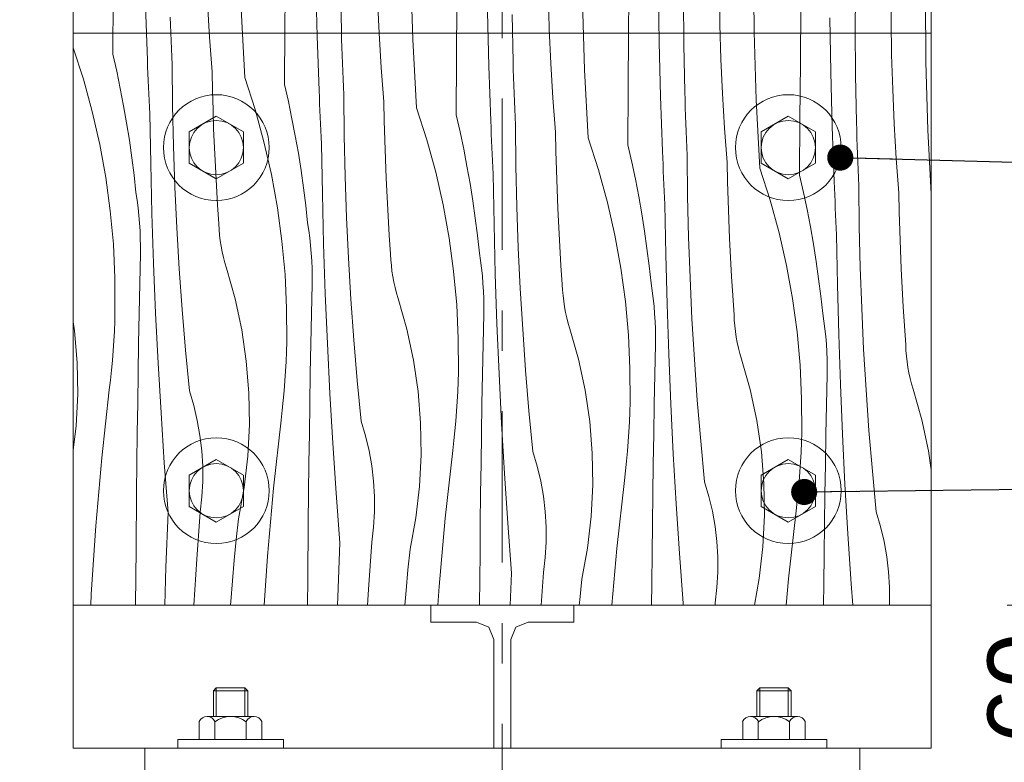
# Model space of a CAD drawing. Header units: millimetres. Extents: x 2143 to 5070, y -2093 to 697.
# Tile 4 of 16: x 2382 to 2727, y 222 to 482. Entities that reach past the tile are written whole.
import ezdxf

# ---------------------------------------------------------------- set-up
doc = ezdxf.new("R2010")
doc.units = ezdxf.units.MM
doc.header["$MEASUREMENT"] = 0
doc.linetypes.add('Przerywana podwójnie', pattern=[109.361107, 52.916665, -21.166666, 14.111111, -21.166666])
for name, color, linetype, lineweight in [('0_Nr_pióra__1', 7, 'Continuous', 13), ('0_Nr_pióra__7', 7, 'Continuous', 13), ('Konstrukcja - Stropy_Nr_pióra__1', 7, 'Continuous', 13), ('Konstrukcja - Słupy_Nr_pióra__1', 7, 'Continuous', 13), ('Konstrukcja - Słupy_Nr_pióra__101', 252, 'Continuous', 5), ('Opisy - Etykiety_Nr_pióra__1', 7, 'Continuous', 13), ('Wnętrze - Umeblowanie_Nr_pióra__1', 7, 'Continuous', 13), ('Wymiarowanie - Detale_Nr_pióra__1', 7, 'Continuous', 13)]:
    doc.layers.add(name, color=color, linetype=linetype, lineweight=lineweight)
doc.layers.add('Wymiarowanie - Detale', color=7, linetype='Continuous')
doc.styles.add('STYL_AUTOMATYCZNY_1', font='arial.ttf')
doc.dimstyles.new('STYL_AUTOMATYCZNY__1', dxfattribs={"dimtxt": 25, "dimasz": 23.75, "dimexe": 0.18, "dimexo": 0.0625, "dimgap": 0, "dimtad": 1, "dimdec": 0, "dimzin": 0, "dimdsep": 46, "dimtxsty": 'STYL_AUTOMATYCZNY_1', "dimblk": 'ARROWHEAD_6', "dimblk1": 'ARROWHEAD_6', "dimblk2": 'ARROWHEAD_6', "dimcen": 0.09, "dimse1": 1, "dimse2": 1, "dimclrd": 7, "dimclre": 7, "dimclrt": 7, "dimazin": 0, "dimtfac": 1, "dimtdec": 4, "dimtmove": 0, "dimatfit": 3, "dimfxl": 1, "dimtolj": 1, "dimtzin": 0, "dimarcsym": 0})
doc.dimstyles.new('STYL_AUTOMATYCZNY__2', dxfattribs={"dimtxt": 25, "dimasz": 23.75, "dimexe": 0.18, "dimexo": 0.0625, "dimgap": 0, "dimtad": 1, "dimdec": 0, "dimzin": 0, "dimdsep": 46, "dimtxsty": 'STYL_AUTOMATYCZNY_1', "dimblk": 'ARROWHEAD_6', "dimblk1": 'ARROWHEAD_6', "dimblk2": 'ARROWHEAD_6', "dimcen": 0.09, "dimse1": 1, "dimse2": 1, "dimclrd": 7, "dimclre": 7, "dimclrt": 7, "dimazin": 0, "dimtfac": 1, "dimtdec": 4, "dimtmove": 2, "dimatfit": 3, "dimfxl": 1, "dimtolj": 1, "dimtzin": 0, "dimarcsym": 0})
doc.dimstyles.new('STYL_AUTOMATYCZNY__4', dxfattribs={"dimtxt": 25, "dimasz": 23.75, "dimexe": 0.18, "dimexo": 0.0625, "dimgap": 0, "dimtad": 1, "dimtih": 1, "dimtoh": 1, "dimdec": 0, "dimzin": 0, "dimdsep": 46, "dimtxsty": 'STYL_AUTOMATYCZNY_1', "dimblk": 'ARROWHEAD_6', "dimblk1": 'ARROWHEAD_6', "dimblk2": 'ARROWHEAD_6', "dimcen": 0.09, "dimse1": 1, "dimse2": 1, "dimclrd": 7, "dimclre": 7, "dimclrt": 7, "dimazin": 0, "dimtfac": 1, "dimtdec": 4, "dimtmove": 0, "dimatfit": 3, "dimfxl": 1, "dimtolj": 1, "dimtzin": 0, "dimarcsym": 0})
doc.dimstyles.new('STYL_AUTOMATYCZNY__6', dxfattribs={"dimtxt": 0.18, "dimasz": 18.24, "dimexe": 0.18, "dimexo": 0.0625, "dimgap": 0, "dimtad": 0, "dimtih": 1, "dimtoh": 1, "dimdec": 4, "dimzin": 0, "dimdsep": 46, "dimcen": 0.09, "dimadec": 0, "dimazin": 0, "dimtfac": 1, "dimtdec": 4, "dimtmove": 0, "dimatfit": 3, "dimldrblk": 'ARROWHEAD_11', "dimfxl": 1, "dimtolj": 1, "dimtzin": 0, "dimarcsym": 0})

# ---------------------------------------------------------------- blocks, each defined once
blk = doc.blocks.new('*X2')
at = {"layer": 'Konstrukcja - Słupy_Nr_pióra__101', "color": 252, "linetype": 'Continuous', "lineweight": 5}
for p, q in [((2639.12, 477.68), (2638.97, 501.59)), ((2475.04, 478.89), (2475.17, 498.56)), ((2519.77, 474.96), (2519.05, 498.86)), ((2595.24, 477.39), (2595.38, 497.06)), ((2486.29, 476.15), (2485.8, 495.23)), ((2494.79, 477.76), (2494.45, 494.28)), ((2605.87, 474.06), (2605.58, 493.13)), ((2674.44, 479.05), (2674.54, 495.57)), ((2687.01, 481.63), (2687.02, 493.71)), ((2414.87, 469.8), (2415, 489.47)), ((2508, 477.19), (2507.45, 489.25)), ((2567.49, 478.66), (2567.13, 490.73)), ((2614.52, 473.11), (2614.4, 489.63)), ((2627.16, 480.15), (2626.98, 492.22)), ((2699.16, 467.1), (2699.01, 491.01)), ((2426.95, 467.67), (2426.26, 486.74)), ((2448.69, 475.72), (2447.96, 487.77)), ((2461.01, 461.67), (2459.73, 485.54)), ((2535.07, 468.3), (2535.2, 487.98)), ((2579.8, 464.37), (2579.09, 488.27)), ((2655.27, 466.8), (2655.41, 486.48)), ((2435.02, 480.02), (2434.93, 482.8)), ((2546.32, 465.57), (2545.83, 484.64)), ((2554.83, 467.18), (2554.49, 483.7)), ((2665.9, 463.47), (2665.62, 482.55)), ((2435.12, 477.25), (2435.02, 480.02)), ((2474.91, 459.22), (2475.04, 478.89)), ((2568.03, 466.6), (2567.49, 478.66)), ((2627.52, 468.08), (2627.16, 480.15)), ((2674.55, 462.52), (2674.44, 479.05)), ((2687.19, 469.56), (2687.01, 481.63)), ((2435.22, 474.47), (2435.12, 477.25)), ((2449.59, 463.68), (2448.69, 475.72)), ((2486.98, 457.09), (2486.29, 476.15)), ((2494.87, 474.99), (2494.79, 477.76)), ((2508.72, 465.14), (2508, 477.19)), ((2595.1, 457.72), (2595.24, 477.39)), ((2639.83, 453.79), (2639.12, 477.68)), ((2401.06, 471.99), (2404.58, 461.06)), ((2435.33, 471.7), (2435.22, 474.47)), ((2435.45, 468.93), (2435.33, 471.7)), ((2494.96, 472.21), (2494.87, 474.99)), ((2495.05, 469.44), (2494.96, 472.21)), ((2521.04, 451.08), (2519.77, 474.96)), ((2606.36, 454.98), (2605.87, 474.06)), ((2614.86, 456.59), (2614.52, 473.11)), ((2414.87, 469.8), (2416.23, 463.82)), ((2435.57, 466.15), (2435.45, 468.93)), ((2495.15, 466.66), (2495.05, 469.44)), ((2534.94, 448.63), (2535.07, 468.3)), ((2687.56, 457.49), (2687.19, 469.56)), ((2427.04, 465.34), (2426.95, 467.67)), ((2427.15, 463), (2427.04, 465.34)), ((2435.75, 451.86), (2435.57, 466.15)), ((2495.26, 463.89), (2495.15, 466.66)), ((2509.63, 453.1), (2508.72, 465.14)), ((2547.01, 446.5), (2546.32, 465.57)), ((2554.91, 464.4), (2554.83, 467.18)), ((2568.75, 454.55), (2568.03, 466.6)), ((2628.06, 456.02), (2627.52, 468.08)), ((2655.14, 447.13), (2655.27, 466.8)), ((2699.87, 443.2), (2699.16, 467.1)), ((2416.23, 463.82), (2417.49, 457.81)), ((2427.25, 460.66), (2427.15, 463)), ((2449.73, 457.02), (2449.59, 463.68)), ((2461.01, 461.67), (2464.62, 450.48)), ((2495.37, 461.11), (2495.26, 463.89)), ((2554.99, 461.63), (2554.91, 464.4)), ((2555.09, 458.85), (2554.99, 461.63)), ((2581.07, 440.5), (2579.8, 464.37)), ((2666.39, 444.4), (2665.9, 463.47)), ((2674.9, 446), (2674.55, 462.52)), ((2404.58, 461.06), (2407.7, 449.72)), ((2427.36, 458.33), (2427.25, 460.66)), ((2427.47, 455.99), (2427.36, 458.33)), ((2474.91, 459.22), (2476.26, 453.23)), ((2495.48, 458.34), (2495.37, 461.11)), ((2495.61, 455.57), (2495.48, 458.34)), ((2555.18, 456.08), (2555.09, 458.85)), ((2417.49, 457.81), (2418.65, 451.79)), ((2427.58, 453.65), (2427.47, 455.99)), ((2449.91, 450.36), (2449.73, 457.02)), ((2487.08, 454.75), (2486.98, 457.09)), ((2487.18, 452.41), (2487.08, 454.75)), ((2495.78, 441.28), (2495.61, 455.57)), ((2555.29, 453.3), (2555.18, 456.08)), ((2569.66, 442.51), (2568.75, 454.55)), ((2594.98, 438.05), (2595.1, 457.72)), ((2607.05, 435.92), (2606.36, 454.98)), ((2614.94, 453.82), (2614.86, 456.59)), ((2628.79, 443.96), (2628.06, 456.02)), ((2688.1, 445.43), (2687.56, 457.49)), ((2418.65, 451.79), (2419.71, 445.75)), ((2427.7, 451.32), (2427.58, 453.65)), ((2427.82, 448.98), (2427.7, 451.32)), ((2436.09, 437.58), (2435.75, 451.86)), ((2476.26, 453.23), (2477.52, 447.23)), ((2487.28, 450.08), (2487.18, 452.41)), ((2509.76, 446.44), (2509.63, 453.1)), ((2521.04, 451.08), (2524.65, 439.89)), ((2555.4, 450.53), (2555.29, 453.3)), ((2615.03, 451.04), (2614.94, 453.82)), ((2615.12, 448.27), (2615.03, 451.04)), ((2641.11, 429.91), (2639.83, 453.79)), ((2407.7, 449.72), (2410.3, 438.26)), ((2428.11, 431.53), (2427.82, 448.98)), ((2450.13, 443.71), (2449.91, 450.36)), ((2464.62, 450.48), (2467.73, 439.14)), ((2487.39, 447.74), (2487.28, 450.08)), ((2487.5, 445.4), (2487.39, 447.74)), ((2534.94, 448.63), (2536.3, 442.65)), ((2555.52, 447.75), (2555.4, 450.53)), ((2555.64, 444.98), (2555.52, 447.75)), ((2615.22, 445.49), (2615.12, 448.27)), ((2419.71, 445.75), (2420.67, 439.69)), ((2477.52, 447.23), (2478.68, 441.2)), ((2487.62, 443.07), (2487.5, 445.4)), ((2509.94, 439.78), (2509.76, 446.44)), ((2547.11, 444.17), (2547.01, 446.5)), ((2547.21, 441.83), (2547.11, 444.17)), ((2555.81, 430.69), (2555.64, 444.98)), ((2615.32, 442.72), (2615.22, 445.49)), ((2655.01, 427.46), (2655.14, 447.13)), ((2667.08, 425.33), (2666.39, 444.4)), ((2674.97, 443.23), (2674.9, 446)), ((2688.82, 433.38), (2688.1, 445.43)), ((2450.41, 437.05), (2450.13, 443.71)), ((2478.68, 441.2), (2479.74, 435.16)), ((2487.73, 440.73), (2487.62, 443.07)), ((2487.85, 438.39), (2487.73, 440.73)), ((2496.12, 426.99), (2495.78, 441.28)), ((2536.3, 442.65), (2537.55, 436.64)), ((2547.32, 439.49), (2547.21, 441.83)), ((2569.79, 435.85), (2569.66, 442.51)), ((2615.43, 439.94), (2615.32, 442.72)), ((2629.69, 431.92), (2628.79, 443.96)), ((2675.06, 440.45), (2674.97, 443.23)), ((2701.06, 420.91), (2699.87, 443.2)), ((2410.3, 438.26), (2412.4, 426.68)), ((2420.67, 439.69), (2421.53, 433.61)), ((2436.59, 423.3), (2436.09, 437.58)), ((2467.73, 439.14), (2470.34, 427.67)), ((2488.14, 420.94), (2487.85, 438.39)), ((2510.17, 433.12), (2509.94, 439.78)), ((2524.65, 439.89), (2527.76, 428.55)), ((2547.43, 437.15), (2547.32, 439.49)), ((2581.07, 440.5), (2584.69, 429.31)), ((2594.98, 438.05), (2596.33, 432.06)), ((2615.55, 437.17), (2615.43, 439.94)), ((2675.15, 437.68), (2675.06, 440.45)), ((2675.25, 434.91), (2675.15, 437.68)), ((2450.73, 430.4), (2450.41, 437.05)), ((2479.74, 435.16), (2480.7, 429.1)), ((2537.55, 436.64), (2538.71, 430.62)), ((2547.54, 434.82), (2547.43, 437.15)), ((2547.65, 432.48), (2547.54, 434.82)), ((2569.97, 429.19), (2569.79, 435.85)), ((2607.15, 433.58), (2607.05, 435.92)), ((2615.68, 434.4), (2615.55, 437.17)), ((2615.85, 420.11), (2615.68, 434.4)), ((2675.36, 432.13), (2675.25, 434.91)), ((2421.53, 433.61), (2422.3, 427.53)), ((2428.55, 414.08), (2428.11, 431.53)), ((2451.1, 423.75), (2450.73, 430.4)), ((2510.44, 426.47), (2510.17, 433.12)), ((2538.71, 430.62), (2539.77, 424.58)), ((2547.77, 430.14), (2547.65, 432.48)), ((2556.15, 416.41), (2555.81, 430.69)), ((2596.33, 432.06), (2597.59, 426.06)), ((2607.25, 431.24), (2607.15, 433.58)), ((2607.35, 428.91), (2607.25, 431.24)), ((2629.83, 425.27), (2629.69, 431.92)), ((2675.47, 429.36), (2675.36, 432.13)), ((2689.73, 421.34), (2688.82, 433.38)), ((2422.3, 427.53), (2422.96, 421.43)), ((2470.34, 427.67), (2472.44, 416.1)), ((2480.7, 429.1), (2481.57, 423.03)), ((2496.63, 412.71), (2496.12, 426.99)), ((2527.76, 428.55), (2530.37, 417.08)), ((2547.89, 427.81), (2547.77, 430.14)), ((2548.18, 410.36), (2547.89, 427.81)), ((2570.2, 422.54), (2569.97, 429.19)), ((2584.69, 429.31), (2587.8, 417.97)), ((2607.46, 426.57), (2607.35, 428.91)), ((2641.11, 429.91), (2644.72, 418.72)), ((2655.01, 427.46), (2656.36, 421.48)), ((2675.59, 426.58), (2675.47, 429.36)), ((2412.4, 426.68), (2413.99, 415.03)), ((2451.51, 417.11), (2451.1, 423.75)), ((2510.76, 419.82), (2510.44, 426.47)), ((2539.77, 424.58), (2540.74, 418.52)), ((2597.59, 426.06), (2598.75, 420.03)), ((2607.57, 424.23), (2607.46, 426.57)), ((2607.68, 421.9), (2607.57, 424.23)), ((2630.01, 418.61), (2629.83, 425.27)), ((2667.18, 422.99), (2667.08, 425.33)), ((2675.71, 423.81), (2675.59, 426.58)), ((2675.88, 409.52), (2675.71, 423.81)), ((2423.37, 418.77), (2422.96, 421.43)), ((2437.27, 409.02), (2436.59, 423.3)), ((2481.57, 423.03), (2482.33, 416.94)), ((2488.58, 403.49), (2488.14, 420.94)), ((2570.48, 415.88), (2570.2, 422.54)), ((2598.75, 420.03), (2599.81, 413.99)), ((2607.8, 419.56), (2607.68, 421.9)), ((2616.19, 405.82), (2615.85, 420.11)), ((2656.36, 421.48), (2657.62, 415.47)), ((2667.28, 420.66), (2667.18, 422.99)), ((2667.39, 418.32), (2667.28, 420.66)), ((2689.86, 414.68), (2689.73, 421.34)), ((2423.72, 416.1), (2423.37, 418.77)), ((2451.98, 410.46), (2451.51, 417.11)), ((2482.33, 416.94), (2482.99, 410.84)), ((2511.13, 413.17), (2510.76, 419.82)), ((2530.37, 417.08), (2532.47, 405.51)), ((2540.74, 418.52), (2541.6, 412.44)), ((2587.8, 417.97), (2590.41, 406.5)), ((2607.92, 417.22), (2607.8, 419.56)), ((2608.21, 399.77), (2607.92, 417.22)), ((2630.23, 411.95), (2630.01, 418.61)), ((2644.72, 418.72), (2647.83, 407.38)), ((2667.49, 415.98), (2667.39, 418.32)), ((2413.99, 415.03), (2415.05, 403.32)), ((2424.01, 413.43), (2423.72, 416.1)), ((2424.23, 410.75), (2424.01, 413.43)), ((2429.13, 396.63), (2428.55, 414.08)), ((2472.44, 416.1), (2474.02, 404.45)), ((2511.55, 406.52), (2511.13, 413.17)), ((2556.66, 402.13), (2556.15, 416.41)), ((2570.8, 409.23), (2570.48, 415.88)), ((2599.81, 413.99), (2600.77, 407.93)), ((2657.62, 415.47), (2658.78, 409.45)), ((2667.6, 413.65), (2667.49, 415.98)), ((2667.72, 411.31), (2667.6, 413.65)), ((2690.04, 408.02), (2689.86, 414.68)), ((2424.39, 408.06), (2424.23, 410.75)), ((2452.07, 408.49), (2451.98, 410.46)), ((2483.41, 408.18), (2482.99, 410.84)), ((2497.31, 398.44), (2496.63, 412.71)), ((2541.6, 412.44), (2542.36, 406.36)), ((2548.61, 392.9), (2548.18, 410.36)), ((2630.51, 405.3), (2630.23, 411.95)), ((2667.83, 408.97), (2667.72, 411.31)), ((2424.49, 405.37), (2424.39, 408.06)), ((2438.12, 394.76), (2437.27, 409.02)), ((2452.22, 406.52), (2452.07, 408.49)), ((2452.45, 404.56), (2452.22, 406.52)), ((2483.76, 405.52), (2483.41, 408.18)), ((2512.01, 399.88), (2511.55, 406.52)), ((2542.36, 406.36), (2543.03, 400.26)), ((2571.17, 402.58), (2570.8, 409.23)), ((2590.41, 406.5), (2592.5, 394.93)), ((2600.77, 407.93), (2601.63, 401.86)), ((2647.83, 407.38), (2650.44, 395.91)), ((2658.78, 409.45), (2659.84, 403.4)), ((2667.95, 406.64), (2667.83, 408.97)), ((2668.25, 389.18), (2667.95, 406.64)), ((2676.22, 395.24), (2675.88, 409.52)), ((2690.27, 401.37), (2690.04, 408.02)), ((2415.05, 403.32), (2415.6, 391.57)), ((2424.53, 402.68), (2424.49, 405.37)), ((2452.75, 402.61), (2452.45, 404.56)), ((2474.02, 404.45), (2475.08, 392.73)), ((2484.04, 402.84), (2483.76, 405.52)), ((2484.27, 400.16), (2484.04, 402.84)), ((2489.16, 386.04), (2488.58, 403.49)), ((2532.47, 405.51), (2534.05, 393.86)), ((2616.7, 391.54), (2616.19, 405.82)), ((2630.83, 398.65), (2630.51, 405.3)), ((2659.84, 403.4), (2660.8, 397.35)), ((2424.28, 389.55), (2424.5, 399.99)), ((2424.5, 399.99), (2424.53, 402.68)), ((2453.11, 400.67), (2452.75, 402.61)), ((2453.54, 398.74), (2453.11, 400.67)), ((2484.43, 397.48), (2484.27, 400.16)), ((2512.1, 397.9), (2512.01, 399.88)), ((2543.44, 397.6), (2543.03, 400.26)), ((2557.34, 387.85), (2556.66, 402.13)), ((2571.58, 395.93), (2571.17, 402.58)), ((2601.63, 401.86), (2602.4, 395.77)), ((2608.65, 382.32), (2608.21, 399.77)), ((2690.54, 394.71), (2690.27, 401.37)), ((2429.85, 379.19), (2429.13, 396.63)), ((2454.04, 396.83), (2453.54, 398.74)), ((2454.61, 394.94), (2454.04, 396.83)), ((2484.53, 394.79), (2484.43, 397.48)), ((2498.15, 384.17), (2497.31, 398.44)), ((2512.26, 395.94), (2512.1, 397.9)), ((2512.48, 393.97), (2512.26, 395.94)), ((2543.79, 394.93), (2543.44, 397.6)), ((2572.04, 389.29), (2571.58, 395.93)), ((2631.2, 392), (2630.83, 398.65)), ((2660.8, 397.35), (2661.67, 391.27)), ((2439.14, 380.5), (2438.12, 394.76)), ((2457.62, 384.27), (2454.61, 394.94)), ((2475.08, 392.73), (2475.63, 380.99)), ((2484.56, 392.1), (2484.53, 394.79)), ((2512.78, 392.02), (2512.48, 393.97)), ((2534.05, 393.86), (2535.12, 382.15)), ((2544.08, 392.26), (2543.79, 394.93)), ((2549.19, 375.46), (2548.61, 392.9)), ((2592.5, 394.93), (2594.09, 383.27)), ((2602.4, 395.77), (2603.06, 389.67)), ((2650.44, 395.91), (2652.54, 384.34)), ((2676.73, 380.95), (2676.22, 395.24)), ((2690.87, 388.06), (2690.54, 394.71)), ((2415.6, 391.57), (2415.62, 379.81)), ((2424.07, 379.1), (2424.28, 389.55)), ((2484.31, 378.96), (2484.53, 389.41)), ((2484.53, 389.41), (2484.56, 392.1)), ((2513.14, 390.08), (2512.78, 392.02)), ((2513.57, 388.15), (2513.14, 390.08)), ((2544.3, 389.57), (2544.08, 392.26)), ((2544.46, 386.89), (2544.3, 389.57)), ((2572.13, 387.32), (2572.04, 389.29)), ((2603.47, 387.01), (2603.06, 389.67)), ((2617.37, 377.27), (2616.7, 391.54)), ((2631.62, 385.35), (2631.2, 392)), ((2661.67, 391.27), (2662.43, 385.18)), ((2668.68, 371.73), (2668.25, 389.18)), ((2489.88, 368.6), (2489.16, 386.04)), ((2514.07, 386.24), (2513.57, 388.15)), ((2514.64, 384.35), (2514.07, 386.24)), ((2544.56, 384.2), (2544.46, 386.89)), ((2558.19, 373.59), (2557.34, 387.85)), ((2572.29, 385.35), (2572.13, 387.32)), ((2603.82, 384.34), (2603.47, 387.01)), ((2691.23, 381.41), (2690.87, 388.06)), ((2459.94, 373.42), (2457.62, 384.27)), ((2499.17, 369.92), (2498.15, 384.17)), ((2517.66, 373.68), (2514.64, 384.35)), ((2544.6, 381.51), (2544.56, 384.2)), ((2572.52, 383.39), (2572.29, 385.35)), ((2572.81, 381.44), (2572.52, 383.39)), ((2594.09, 383.27), (2595.15, 371.56)), ((2604.11, 381.67), (2603.82, 384.34)), ((2609.23, 364.87), (2608.65, 382.32)), ((2632.08, 378.7), (2631.62, 385.35)), ((2652.54, 384.34), (2654.12, 372.69)), ((2662.43, 385.18), (2663.1, 379.09)), ((2415.53, 376.38), (2415.62, 379.81)), ((2423.89, 368.66), (2424.07, 379.1)), ((2430.71, 361.75), (2429.85, 379.19)), ((2440.32, 366.26), (2439.14, 380.5)), ((2475.63, 380.99), (2475.66, 369.23)), ((2484.11, 368.52), (2484.31, 378.96)), ((2535.12, 382.15), (2535.66, 370.4)), ((2544.35, 368.38), (2544.57, 378.82)), ((2544.57, 378.82), (2544.6, 381.51)), ((2573.18, 379.5), (2572.81, 381.44)), ((2573.61, 377.57), (2573.18, 379.5)), ((2604.33, 378.99), (2604.11, 381.67)), ((2604.5, 376.3), (2604.33, 378.99)), ((2663.51, 376.43), (2663.1, 379.09)), ((2677.41, 366.68), (2676.73, 380.95)), ((2691.65, 374.76), (2691.23, 381.41)), ((2401.52, 373.04), (2401.06, 376.17)), ((2415.4, 372.95), (2415.53, 376.38)), ((2549.92, 358.02), (2549.19, 375.46)), ((2574.11, 375.66), (2573.61, 377.57)), ((2574.67, 373.77), (2574.11, 375.66)), ((2604.59, 373.62), (2604.5, 376.3)), ((2618.22, 363), (2617.37, 377.27)), ((2632.17, 376.73), (2632.08, 378.7)), ((2632.32, 374.76), (2632.17, 376.73)), ((2663.86, 373.76), (2663.51, 376.43)), ((2402.41, 361.98), (2401.52, 373.04)), ((2415.22, 369.51), (2415.4, 372.95)), ((2461.55, 362.45), (2459.94, 373.42)), ((2519.98, 362.84), (2517.66, 373.68)), ((2559.2, 359.33), (2558.19, 373.59)), ((2577.69, 363.1), (2574.67, 373.77)), ((2604.63, 370.93), (2604.59, 373.62)), ((2632.55, 372.8), (2632.32, 374.76)), ((2632.85, 370.85), (2632.55, 372.8)), ((2654.12, 372.69), (2655.19, 360.98)), ((2664.14, 371.08), (2663.86, 373.76)), ((2692.11, 368.12), (2691.65, 374.76)), ((2414.99, 366.09), (2415.22, 369.51)), ((2423.71, 358.21), (2423.89, 368.66)), ((2475.57, 365.79), (2475.66, 369.23)), ((2483.92, 358.07), (2484.11, 368.52)), ((2490.75, 351.17), (2489.88, 368.6)), ((2500.36, 355.68), (2499.17, 369.92)), ((2535.66, 370.4), (2535.69, 358.64)), ((2595.15, 371.56), (2595.7, 359.82)), ((2604.6, 368.24), (2604.63, 370.93)), ((2633.21, 368.91), (2632.85, 370.85)), ((2633.64, 366.98), (2633.21, 368.91)), ((2664.37, 368.4), (2664.14, 371.08)), ((2664.53, 365.72), (2664.37, 368.4)), ((2669.26, 354.29), (2668.68, 371.73)), ((2414.72, 362.66), (2414.99, 366.09)), ((2441.67, 352.04), (2440.32, 366.26)), ((2475.43, 362.36), (2475.57, 365.79)), ((2544.14, 357.93), (2544.35, 368.38)), ((2604.38, 357.79), (2604.6, 368.24)), ((2634.14, 365.07), (2633.64, 366.98)), ((2634.71, 363.18), (2634.14, 365.07)), ((2664.63, 363.03), (2664.53, 365.72)), ((2678.26, 352.42), (2677.41, 366.68)), ((2692.2, 366.15), (2692.11, 368.12)), ((2692.36, 364.18), (2692.2, 366.15)), ((2402.58, 350.89), (2402.41, 361.98)), ((2414.41, 359.24), (2414.72, 362.66)), ((2431.72, 344.33), (2430.71, 361.75)), ((2462.44, 351.4), (2461.55, 362.45)), ((2475.25, 358.93), (2475.43, 362.36)), ((2521.58, 351.86), (2519.98, 362.84)), ((2580.01, 352.25), (2577.69, 363.1)), ((2609.95, 347.43), (2609.23, 364.87)), ((2619.24, 348.75), (2618.22, 363)), ((2637.72, 352.51), (2634.71, 363.18)), ((2664.66, 360.34), (2664.63, 363.03)), ((2692.59, 362.22), (2692.36, 364.18)), ((2692.88, 360.27), (2692.59, 362.22)), ((2414.05, 355.82), (2414.41, 359.24)), ((2423.56, 347.76), (2423.71, 358.21)), ((2475.03, 355.5), (2475.25, 358.93)), ((2483.75, 347.62), (2483.92, 358.07)), ((2535.6, 355.21), (2535.69, 358.64)), ((2560.39, 345.09), (2559.2, 359.33)), ((2595.7, 359.82), (2595.72, 348.06)), ((2655.19, 360.98), (2655.73, 349.23)), ((2664.64, 357.65), (2664.66, 360.34)), ((2693.24, 358.32), (2692.88, 360.27)), ((2693.68, 356.4), (2693.24, 358.32)), ((2413.65, 352.41), (2414.05, 355.82)), ((2474.76, 352.08), (2475.03, 355.5)), ((2501.71, 341.45), (2500.36, 355.68)), ((2535.46, 351.77), (2535.6, 355.21)), ((2543.95, 347.49), (2544.14, 357.93)), ((2550.78, 340.58), (2549.92, 358.02)), ((2604.18, 347.35), (2604.38, 357.79)), ((2664.41, 347.2), (2664.64, 357.65)), ((2694.17, 354.49), (2693.68, 356.4)), ((2410.99, 328.65), (2413.65, 352.41)), ((2443.19, 346.89), (2441.67, 352.04)), ((2462.61, 340.31), (2462.44, 351.4)), ((2474.44, 348.65), (2474.76, 352.08)), ((2491.76, 333.74), (2490.75, 351.17)), ((2522.48, 340.81), (2521.58, 351.86)), ((2535.28, 348.34), (2535.46, 351.77)), ((2581.62, 341.28), (2580.01, 352.25)), ((2640.04, 341.67), (2637.72, 352.51)), ((2669.98, 336.85), (2669.26, 354.29)), ((2679.27, 338.16), (2678.26, 352.42)), ((2694.74, 352.6), (2694.17, 354.49)), ((2697.76, 341.92), (2694.74, 352.6)), ((2402.03, 339.82), (2402.58, 350.89)), ((2423.42, 337.32), (2423.56, 347.76)), ((2474.09, 345.24), (2474.44, 348.65)), ((2535.06, 344.92), (2535.28, 348.34)), ((2595.63, 344.62), (2595.72, 348.06)), ((2620.42, 334.51), (2619.24, 348.75)), ((2655.73, 349.23), (2655.76, 337.47)), ((2432.88, 326.91), (2431.72, 344.33)), ((2444.42, 341.67), (2443.19, 346.89)), ((2473.69, 341.83), (2474.09, 345.24)), ((2483.59, 337.18), (2483.75, 347.62)), ((2534.79, 341.49), (2535.06, 344.92)), ((2543.78, 337.04), (2543.95, 347.49)), ((2561.74, 330.87), (2560.39, 345.09)), ((2595.5, 341.19), (2595.63, 344.62)), ((2603.99, 336.9), (2604.18, 347.35)), ((2610.82, 330), (2609.95, 347.43)), ((2664.21, 336.76), (2664.41, 347.2)), ((2445.34, 336.39), (2444.42, 341.67)), ((2471.02, 318.07), (2473.69, 341.83)), ((2503.23, 336.31), (2501.71, 341.45)), ((2534.48, 338.07), (2534.79, 341.49)), ((2582.51, 330.22), (2581.62, 341.28)), ((2595.32, 337.76), (2595.5, 341.19)), ((2641.65, 330.69), (2640.04, 341.67)), ((2700.08, 331.08), (2697.76, 341.92)), ((2401.06, 331.36), (2402.03, 339.82)), ((2462.06, 329.23), (2462.61, 340.31)), ((2522.65, 329.72), (2522.48, 340.81)), ((2534.12, 334.65), (2534.48, 338.07)), ((2551.79, 323.16), (2550.78, 340.58)), ((2595.09, 334.33), (2595.32, 337.76)), ((2655.67, 334.04), (2655.76, 337.47)), ((2680.46, 323.92), (2679.27, 338.16)), ((2423.3, 326.87), (2423.42, 337.32)), ((2445.97, 331.07), (2445.34, 336.39)), ((2483.46, 326.73), (2483.59, 337.18)), ((2504.45, 331.09), (2503.23, 336.31)), ((2533.72, 331.24), (2534.12, 334.65)), ((2543.63, 326.59), (2543.78, 337.04)), ((2594.83, 330.9), (2595.09, 334.33)), ((2603.82, 326.45), (2603.99, 336.9)), ((2621.78, 320.28), (2620.42, 334.51)), ((2655.53, 330.6), (2655.67, 334.04)), ((2664.02, 326.31), (2664.21, 336.76)), ((2670.85, 319.41), (2669.98, 336.85)), ((2446.29, 325.71), (2445.97, 331.07)), ((2492.91, 316.32), (2491.76, 333.74)), ((2505.38, 325.81), (2504.45, 331.09)), ((2531.06, 307.48), (2533.72, 331.24)), ((2563.26, 325.72), (2561.74, 330.87)), ((2594.51, 327.48), (2594.83, 330.9)), ((2642.54, 319.64), (2641.65, 330.69)), ((2655.35, 327.17), (2655.53, 330.6)), ((2701.06, 324.4), (2700.08, 331.08)), ((2408.88, 304.83), (2410.99, 328.65)), ((2460.8, 318.21), (2462.06, 329.23)), ((2522.1, 318.65), (2522.65, 329.72)), ((2582.68, 319.14), (2582.51, 330.22)), ((2594.16, 324.07), (2594.51, 327.48)), ((2611.83, 312.57), (2610.82, 330)), ((2655.13, 323.74), (2655.35, 327.17)), ((2423.2, 316.42), (2423.3, 326.87)), ((2434.17, 309.5), (2432.88, 326.91)), ((2446.31, 320.35), (2446.29, 325.71)), ((2483.34, 316.29), (2483.46, 326.73)), ((2506, 320.48), (2505.38, 325.81)), ((2543.49, 316.15), (2543.63, 326.59)), ((2564.49, 320.5), (2563.26, 325.72)), ((2593.75, 320.65), (2594.16, 324.07)), ((2603.66, 316.01), (2603.82, 326.45)), ((2654.86, 320.32), (2655.13, 323.74)), ((2663.85, 315.87), (2664.02, 326.31)), ((2681.81, 309.7), (2680.46, 323.92)), ((2446.02, 314.99), (2446.31, 320.35)), ((2506.32, 315.13), (2506, 320.48)), ((2552.95, 305.74), (2551.79, 323.16)), ((2565.41, 315.22), (2564.49, 320.5)), ((2591.09, 296.89), (2593.75, 320.65)), ((2623.3, 315.14), (2621.78, 320.28)), ((2654.55, 316.9), (2654.86, 320.32)), ((2458.81, 307.3), (2460.8, 318.21)), ((2468.92, 294.25), (2471.02, 318.07)), ((2520.83, 307.63), (2522.1, 318.65)), ((2582.13, 308.06), (2582.68, 319.14)), ((2642.72, 308.55), (2642.54, 319.64)), ((2654.19, 313.48), (2654.55, 316.9)), ((2671.86, 301.99), (2670.85, 319.41)), ((2423.02, 296.75), (2423.2, 316.42)), ((2445.43, 309.66), (2446.02, 314.99)), ((2483.23, 305.84), (2483.34, 316.29)), ((2494.21, 298.92), (2492.91, 316.32)), ((2506.34, 309.76), (2506.32, 315.13)), ((2543.37, 305.7), (2543.49, 316.15)), ((2566.04, 309.89), (2565.41, 315.22)), ((2603.52, 305.56), (2603.66, 316.01)), ((2624.52, 309.92), (2623.3, 315.14)), ((2653.79, 310.07), (2654.19, 313.48)), ((2663.7, 305.42), (2663.85, 315.87)), ((2566.36, 304.54), (2566.04, 309.89)), ((2612.98, 295.15), (2611.83, 312.57)), ((2625.45, 304.63), (2624.52, 309.92)), ((2651.12, 286.31), (2653.79, 310.07)), ((2433.45, 290.44), (2434.17, 309.5)), ((2444.19, 293.19), (2445.43, 309.66)), ((2458.05, 300.09), (2458.81, 307.3)), ((2506.05, 304.41), (2506.34, 309.76)), ((2518.85, 296.72), (2520.83, 307.63)), ((2528.95, 283.66), (2531.06, 307.48)), ((2580.86, 297.04), (2582.13, 308.06)), ((2642.17, 297.47), (2642.72, 308.55)), ((2683.33, 304.55), (2681.81, 309.7)), ((2407.34, 280.98), (2408.88, 304.83)), ((2483.05, 286.17), (2483.23, 305.84)), ((2505.46, 299.08), (2506.05, 304.41)), ((2543.27, 295.25), (2543.37, 305.7)), ((2554.24, 288.33), (2552.95, 305.74)), ((2566.37, 299.18), (2566.36, 304.54)), ((2603.4, 295.11), (2603.52, 305.56)), ((2626.07, 299.31), (2625.45, 304.63)), ((2663.56, 294.98), (2663.7, 305.42)), ((2684.55, 299.33), (2683.33, 304.55)), ((2457.35, 292.87), (2458.05, 300.09)), ((2673.01, 284.57), (2671.86, 301.99)), ((2422.85, 277.13), (2423.02, 296.75)), ((2493.49, 279.85), (2494.21, 298.92)), ((2504.23, 282.6), (2505.46, 299.08)), ((2518.08, 289.5), (2518.85, 296.72)), ((2566.09, 293.82), (2566.37, 299.18)), ((2578.88, 286.13), (2580.86, 297.04)), ((2589.34, 277.13), (2591.09, 296.89)), ((2626.39, 293.96), (2626.07, 299.31)), ((2640.9, 286.46), (2642.17, 297.47)), ((2685.48, 294.05), (2684.55, 299.33)), ((2443.21, 277.13), (2444.19, 293.19)), ((2456.72, 285.64), (2457.35, 292.87)), ((2467.81, 277.13), (2468.92, 294.25)), ((2543.1, 277.13), (2543.27, 295.25)), ((2565.49, 288.49), (2566.09, 293.82)), ((2603.3, 284.67), (2603.4, 295.11)), ((2614.28, 277.75), (2612.98, 295.15)), ((2626.41, 288.59), (2626.39, 293.96)), ((2663.44, 284.53), (2663.56, 294.98)), ((2686.1, 288.72), (2685.48, 294.05)), ((2433.09, 277.13), (2433.45, 290.44)), ((2517.39, 282.28), (2518.08, 289.5)), ((2482.98, 277.13), (2483.05, 286.17)), ((2553.82, 277.13), (2554.24, 288.33)), ((2564.64, 277.13), (2565.49, 288.49)), ((2578.12, 278.92), (2578.88, 286.13)), ((2626.12, 283.24), (2626.41, 288.59)), ((2639.2, 277.13), (2640.9, 286.46)), ((2650.31, 277.13), (2651.12, 286.31)), ((2686.43, 283.37), (2686.1, 288.72)), ((2456.15, 278.41), (2456.72, 285.64)), ((2503.89, 277.13), (2504.23, 282.6)), ((2528.53, 277.13), (2528.95, 283.66)), ((2603.23, 277.13), (2603.3, 284.67)), ((2625.53, 277.91), (2626.12, 283.24)), ((2663.36, 277.13), (2663.44, 284.53)), ((2673.57, 277.13), (2673.01, 284.57)), ((2686.44, 278.01), (2686.43, 283.37)), ((2407.18, 277.13), (2407.34, 280.98)), ((2493.41, 277.13), (2493.49, 279.85)), ((2516.93, 277.13), (2517.39, 282.28)), ((2577.95, 277.13), (2578.12, 278.92)), ((2456.06, 277.13), (2456.15, 278.41)), ((2614.25, 277.13), (2614.28, 277.75)), ((2625.47, 277.13), (2625.53, 277.91)), ((2686.39, 277.13), (2686.44, 278.01))]:
    blk.add_line(p, q, dxfattribs=at)
blk = doc.blocks.new('Wypełnienie_1_1', base_point=(0, 0))
at = {"layer": 'Konstrukcja - Słupy_Nr_pióra__101', "color": 252, "linetype": 'Continuous', "lineweight": 5}
blk.add_blockref('*X2', (0, 0), dxfattribs=at)
blk = doc.blocks.new('*D25')
at = {"layer": 'Wymiarowanie - Detale_Nr_pióra__1', "color": 7, "linetype": 'Continuous', "lineweight": 13}
for p, q in [((2738.56, 229.63), (2763.56, 204.63)), ((2751.06, 167.13), (2751.06, 217.13)), ((2738.56, 179.63), (2763.56, 154.63)), ((2774.49, 167.13), (2727.62, 167.13))]:
    blk.add_line(p, q, dxfattribs=at)
blk = doc.blocks.new('ARROWHEAD_6')
at = {"color": 0, "linetype": 'Continuous', "lineweight": 0}
for p, q in [((-0.5, -0.5), (0.5, 0.5)), ((0, 0), (-1, 0))]:
    blk.add_line(p, q, dxfattribs=at)
blk = doc.blocks.new('*D26')
at = {"layer": 'Wymiarowanie - Detale_Nr_pióra__1', "color": 7, "linetype": 'Continuous', "lineweight": 13}
for p, q in [((2751.06, 277.13), (2751.06, 295.88)), ((2763.56, 264.63), (2738.56, 289.63)), ((2774.49, 277.13), (2727.62, 277.13)), ((2751.06, 217.13), (2751.06, 277.13)), ((2738.56, 229.63), (2763.56, 204.63)), ((2774.49, 217.13), (2727.62, 217.13)), ((2751.06, 167.13), (2751.06, 217.13))]:
    blk.add_line(p, q, dxfattribs=at)
at = {"layer": 'Wymiarowanie - Detale_Nr_pióra__1', "color": 7, "lineweight": 13, "insert": (2746.06, 228.66), "char_height": 25, "attachment_point": 7, "rotation": 90, "style": 'STYL_AUTOMATYCZNY_1'}
blk.add_mtext('\\A1;{\\pql;\\fArial|b0|i0|c238|p0;\\W1.000000;60}', dxfattribs=at)
blk = doc.blocks.new('*D27')
at = {"layer": 'Wymiarowanie - Detale_Nr_pióra__1', "color": 7, "linetype": 'Continuous', "lineweight": 13}
for p, q in [((2801.06, 217.13), (2801.06, 235.88)), ((2813.56, 204.63), (2788.56, 229.63)), ((2824.49, 217.13), (2777.62, 217.13)), ((2801.06, -582.87), (2801.06, 217.13)), ((2788.56, -570.37), (2813.56, -595.37)), ((2824.49, -582.87), (2777.62, -582.87)), ((2801.06, -601.62), (2801.06, -582.87))]:
    blk.add_line(p, q, dxfattribs=at)
at = {"layer": 'Wymiarowanie - Detale_Nr_pióra__1', "color": 7, "lineweight": 13, "insert": (2796.06, -211.48), "char_height": 25, "attachment_point": 7, "rotation": 90, "style": 'STYL_AUTOMATYCZNY_1'}
blk.add_mtext('\\A1;{\\pql;\\fArial|b0|i0|c238|p0;\\W1.000000;800}', dxfattribs=at)
blk = doc.blocks.new('*D94')
at = {"layer": 'Wymiarowanie - Detale_Nr_pióra__1', "color": 7, "linetype": 'Continuous', "lineweight": 13}
for p, q in [((2401.06, 524.48), (2401.06, 571.36)), ((2701.06, 524.48), (2701.06, 571.36)), ((2413.56, 560.42), (2388.56, 535.42)), ((2688.56, 535.42), (2713.56, 560.42)), ((2382.31, 547.92), (2401.06, 547.92)), ((2401.06, 547.92), (2701.06, 547.92)), ((2701.06, 547.92), (2719.81, 547.92))]:
    blk.add_line(p, q, dxfattribs=at)
at = {"layer": 'Wymiarowanie - Detale_Nr_pióra__1', "color": 7, "lineweight": 13, "insert": (2522.45, 552.92), "char_height": 25, "attachment_point": 7, "style": 'STYL_AUTOMATYCZNY_1'}
blk.add_mtext('\\A1;{\\pql;\\fArial|b0|i0|c238|p0;\\W1.000000;300}', dxfattribs=at)
blk = doc.blocks.new('ARROWHEAD_11')
at = {"color": 0, "linetype": 'Continuous', "lineweight": 0}
blk.add_line((0, 0), (-1, 0), dxfattribs=at)
at = {"color": 0, "linetype": 'Continuous', "lineweight": 0, "const_width": 0.25, "flags": 128}
blk.add_lwpolyline([(-0.125, 0, 1), (0.125, 0, 1)], format="xyb", close=True, dxfattribs=at)

msp = doc.modelspace()

# ---------------------------------------------------------------- linework, layer by layer
at = {"layer": '0_Nr_pióra__1', "color": 7, "linetype": 'Continuous', "lineweight": 13}
for p, q in [((2451.06, 238.13), (2451.06, 248.13)), ((2461.06, 238.13), (2461.06, 248.13)), ((2641.06, 238.13), (2641.06, 248.13)), ((2651.06, 238.13), (2651.06, 248.13))]:
    msp.add_line(p, q, dxfattribs=at)
at = {"layer": '0_Nr_pióra__7', "color": 7, "linetype": 'Przerywana podwójnie', "lineweight": 13}
msp.add_line((2551.06, -582.87), (2551.06, 643.63), dxfattribs=at)
at = {"layer": '0_Nr_pióra__7', "color": 7, "linetype": 'Continuous', "lineweight": 13}
for p, q in [((2451.06, 448.08), (2441.57, 442.6)), ((2451.06, 448.08), (2460.54, 442.6)), ((2651.06, 448.08), (2641.57, 442.6)), ((2651.06, 448.08), (2660.54, 442.6)), ((2441.57, 442.6), (2441.57, 431.65)), ((2460.54, 442.6), (2460.54, 431.65)), ((2641.57, 442.6), (2641.57, 431.65)), ((2660.54, 442.6), (2660.54, 431.65)), ((2441.57, 431.65), (2451.06, 426.18)), ((2460.54, 431.65), (2451.06, 426.18)), ((2641.57, 431.65), (2651.06, 426.18)), ((2660.54, 431.65), (2651.06, 426.18)), ((2451.06, 328.08), (2441.57, 322.6)), ((2451.06, 328.08), (2460.54, 322.6)), ((2651.06, 328.08), (2641.57, 322.6)), ((2651.06, 328.08), (2660.54, 322.6)), ((2441.57, 322.6), (2441.57, 311.65)), ((2460.54, 322.6), (2460.54, 311.65)), ((2641.57, 322.6), (2641.57, 311.65)), ((2660.54, 322.6), (2660.54, 311.65)), ((2441.57, 311.65), (2451.06, 306.18)), ((2460.54, 311.65), (2451.06, 306.18)), ((2641.57, 311.65), (2651.06, 306.18)), ((2660.54, 311.65), (2651.06, 306.18)), ((2451.06, 248.13), (2450.06, 247.13)), ((2461.06, 248.13), (2451.06, 248.13)), ((2461.06, 248.13), (2462.06, 247.13)), ((2641.06, 248.13), (2640.06, 247.13)), ((2651.06, 248.13), (2641.06, 248.13)), ((2651.06, 248.13), (2652.06, 247.13)), ((2462.06, 247.13), (2450.06, 247.13)), ((2450.06, 238.13), (2450.06, 247.13)), ((2462.06, 238.13), (2462.06, 247.13)), ((2652.06, 247.13), (2640.06, 247.13)), ((2640.06, 238.13), (2640.06, 247.13)), ((2652.06, 238.13), (2652.06, 247.13)), ((2450.58, 238.13), (2447.84, 238.13)), ((2461.53, 238.13), (2450.58, 238.13)), ((2464.27, 238.13), (2461.53, 238.13)), ((2640.58, 238.13), (2637.84, 238.13)), ((2651.53, 238.13), (2640.58, 238.13)), ((2654.27, 238.13), (2651.53, 238.13)), ((2445.11, 230.13), (2445.11, 236.35)), ((2450.58, 230.13), (2450.58, 236.35)), ((2461.53, 230.13), (2461.53, 236.35)), ((2467.01, 230.13), (2467.01, 236.35)), ((2635.11, 230.13), (2635.11, 236.35)), ((2640.58, 230.13), (2640.58, 236.35)), ((2651.53, 230.13), (2651.53, 236.35)), ((2657.01, 230.13), (2657.01, 236.35))]:
    msp.add_line(p, q, dxfattribs=at)
for points in [[(2437.56, 227.13), (2474.56, 227.13), (2474.56, 230.13), (2437.56, 230.13)], [(2627.56, 227.13), (2664.56, 227.13), (2664.56, 230.13), (2627.56, 230.13)]]:
    msp.add_lwpolyline(points, close=True, dxfattribs=at)
for centre, radius in [((2451.06, 437.13), 18.5), ((2651.06, 437.13), 18.5), ((2451.06, 437.13), 9.48), ((2651.06, 437.13), 9.48), ((2451.06, 317.13), 18.5), ((2651.06, 317.13), 18.5), ((2451.06, 317.13), 9.48), ((2651.06, 317.13), 9.48)]:
    msp.add_circle(centre, radius, dxfattribs=at)
for centre, radius, start, end in [((2447.84, 235.13), 3, 23.9569, 156.0431), ((2456.06, 228.81), 9.31, 53.9946, 126.0054), ((2464.27, 235.13), 3, 23.9569, 156.0431), ((2637.84, 235.13), 3, 23.9569, 156.0431), ((2646.06, 228.81), 9.31, 53.9946, 126.0054), ((2654.27, 235.13), 3, 23.9569, 156.0431)]:
    msp.add_arc(centre, radius, start, end, dxfattribs=at)
at = {"layer": 'Konstrukcja - Stropy_Nr_pióra__1', "color": 7, "linetype": 'Continuous', "lineweight": 13}
for p, q in [((2401.06, 227.13), (2401.06, 277.13)), ((2701.06, 227.13), (2701.06, 277.13)), ((2401.06, 227.13), (2426.06, 227.13)), ((2426.06, 227.13), (2554.06, 227.13)), ((2426.06, 217.13), (2426.06, 227.13)), ((2554.06, 227.13), (2676.06, 227.13)), ((2676.06, 217.13), (2676.06, 227.13)), ((2676.06, 227.13), (2701.06, 227.13))]:
    msp.add_line(p, q, dxfattribs=at)
at = {"layer": 'Konstrukcja - Słupy_Nr_pióra__1', "color": 7, "linetype": 'Continuous', "lineweight": 13}
for p, q in [((2401.06, 277.13), (2401.06, 614.45)), ((2701.06, 277.13), (2701.06, 614.45)), ((2401.06, 277.13), (2401.06, 477.13)), ((2401.06, 477.13), (2701.06, 477.13)), ((2701.06, 277.13), (2701.06, 477.13)), ((2526.06, 277.13), (2576.06, 277.13))]:
    msp.add_line(p, q, dxfattribs=at)
at = {"layer": 'Wnętrze - Umeblowanie_Nr_pióra__1', "color": 7, "linetype": 'Continuous', "lineweight": 13}
for p, q in [((2401.06, 277.13), (2701.06, 277.13)), ((2526.06, 271.13), (2526.06, 277.13)), ((2576.06, 277.13), (2576.06, 271.13)), ((2542.06, 271.13), (2526.06, 271.13)), ((2546.3, 269.37), (2542.06, 271.13)), ((2548.06, 265.13), (2546.3, 269.37)), ((2555.81, 269.37), (2554.06, 265.13)), ((2560.06, 271.13), (2555.81, 269.37)), ((2576.06, 271.13), (2560.06, 271.13)), ((2548.06, 227.13), (2548.06, 265.13)), ((2554.06, 265.13), (2554.06, 227.13))]:
    msp.add_line(p, q, dxfattribs=at)

# ---------------------------------------------------------------- block references
at = {"layer": 'Konstrukcja - Słupy_Nr_pióra__101', "color": 252, "linetype": 'Continuous', "lineweight": 5}
msp.add_blockref('Wypełnienie_1_1', (0, 0), dxfattribs=at)

# ---------------------------------------------------------------- dimensions: what is measured, and where the dimension line sits
at = {"layer": 'Wymiarowanie - Detale', "color": 7, "linetype": 'Continuous', "lineweight": 13}
dim = msp.add_linear_dim(base=(2701.06, 547.92), p1=(2401.06, 277.13), p2=(2701.06, 277.13), dimstyle='STYL_AUTOMATYCZNY__4', dxfattribs=at)
dim.commit()
dim.dimension.update_dxf_attribs({"geometry": '*D94', "text_midpoint": (2550.99, 565.42), "dimtype": 160})
for base, p1, p2, dimstyle, picture, middle in [((2751.06, 277.13), (2844.68, 217.13), (2701.06, 277.13), 'STYL_AUTOMATYCZNY__2', '*D26', (2733.56, 247.69)), ((2801.06, 217.13), (2701.06, -582.87), (2844.68, 217.13), 'STYL_AUTOMATYCZNY__1', '*D27', (2783.56, -182.94)), ((2751.06, 217.13), (2701.06, 167.13), (2844.68, 217.13), 'STYL_AUTOMATYCZNY__1', '*D25', (2733.56, 135.52))]:
    dim = msp.add_linear_dim(base=base, p1=p1, p2=p2, angle=90, dimstyle=dimstyle, dxfattribs=at)
    dim.commit()
    dim.dimension.update_dxf_attribs({"geometry": picture, "text_midpoint": middle, "dimtype": 160, "text_rotation": 90})

# ---------------------------------------------------------------- leaders
at = {"layer": 'Opisy - Etykiety_Nr_pióra__1', "color": 7, "linetype": 'Continuous', "lineweight": 13, "annotation_type": 0, "has_hookline": 1, "hookline_direction": 0}
for points, text_width in [([(2669.23, 433.64), (2750.28, 431.46)], 295.73), ([(2656.61, 316.68), (2753.56, 317.9)], 196.78)]:
    msp.add_leader(points, dimstyle='STYL_AUTOMATYCZNY__6', dxfattribs=dict(at, text_width=text_width))

doc.saveas('drawing.dxf')
